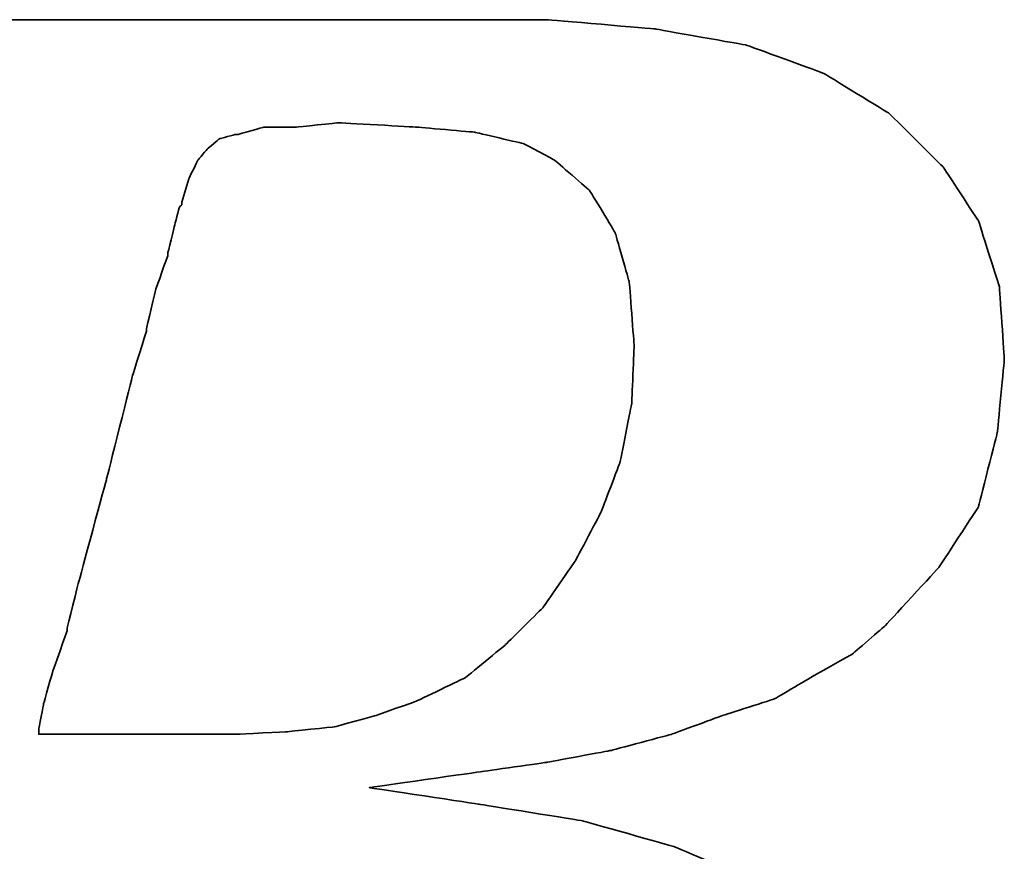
# Model space of a CAD drawing. Header units: millimetres. Extents: x 785 to 1082, y 409 to 508.
# Tile 32 of 54: x 1018.83 to 1020.02, y 444.38 to 445.39. Entities that reach past the tile are written whole.
import ezdxf

# ---------------------------------------------------------------- set-up
doc = ezdxf.new("R2010")
doc.units = ezdxf.units.MM
doc.header["$LTSCALE"] = 0.15
doc.layers.add('DIM', color=4, linetype='CONTINUOUS')
doc.layers.add('layer 1', color=7, linetype='CONTINUOUS')

# ---------------------------------------------------------------- blocks, each defined once
blk = doc.blocks.new('TBI MOTION logo(完整正式版)')
at = {"layer": 'layer 1', "color": 22, "lineweight": 35}
for points, knots in [([(-64.65375, -6.86375), (-64.65375, -6.86375), (-64.84375, -7.29625), (-64.84375, -7.29625), (-64.84375, -7.29625), (-64.84375, -7.29625), (-64.86875, -7.34375), (-64.86875, -7.34375), (-64.86875, -7.34375), (-64.86875, -7.34375), (-64.86875, -7.36875), (-64.86875, -7.36875), (-64.86875, -7.36875), (-64.86875, -7.36875), (-65.15375, -7.65375), (-65.15375, -7.65375), (-65.15375, -7.65375), (-65.15375, -7.65375), (-65.17875, -7.65375), (-65.17875, -7.65375), (-65.17875, -7.65375), (-65.17875, -7.65375), (-65.20375, -7.67875), (-65.20375, -7.67875), (-65.20375, -7.67875), (-65.20375, -7.67875), (-65.58875, -7.87125), (-65.58875, -7.87125), (-65.58875, -7.87125), (-65.58875, -7.87125), (-65.63375, -7.87125), (-65.63375, -7.87125), (-65.63375, -7.87125), (-65.63375, -7.87125), (-65.65875, -7.89375), (-65.65875, -7.89375), (-65.65875, -7.89375), (-65.65875, -7.89375), (-66.09375, -7.94375), (-66.09375, -7.94375), (-66.09375, -7.94375), (-66.09375, -7.94375), (-66.11375, -7.94375), (-66.11375, -7.94375), (-66.11375, -7.94375), (-66.11375, -7.94375), (-66.16375, -7.94375), (-66.16375, -7.94375), (-66.16375, -7.94375), (-66.16375, -7.94375), (-66.30875, -7.94375), (-66.30875, -7.94375), (-66.30875, -7.94375), (-66.30875, -7.94375), (-66.69375, -7.94375), (-66.69375, -7.94375), (-66.69375, -7.94375), (-66.69375, -7.94375), (-67.07375, -7.94375), (-67.07375, -7.94375), (-67.07375, -7.94375), (-67.07375, -7.94375), (-67.12375, -7.94375), (-67.12375, -7.94375), (-67.12375, -7.94375), (-67.12375, -7.94375), (-67.12375, -7.96625), (-67.12375, -7.96625), (-67.12375, -7.96625), (-67.12375, -7.96625), (-67.14875, -7.99125), (-67.14875, -7.99125), (-67.14875, -7.99125), (-67.14875, -7.99125), (-67.24375, -8.34875), (-67.24375, -8.34875), (-67.24375, -8.34875), (-67.24375, -8.34875), (-67.31375, -8.68625), (-67.31375, -8.68625), (-67.31375, -8.68625), (-67.31375, -8.68625), (-67.26875, -8.68625), (-67.26875, -8.68625), (-67.26875, -8.68625), (-67.26875, -8.68625), (-67.07375, -8.68625), (-67.07375, -8.68625), (-67.07375, -8.68625), (-67.07375, -8.68625), (-66.54875, -8.68625), (-66.54875, -8.68625), (-66.54875, -8.68625), (-66.54875, -8.68625), (-65.82625, -8.68625), (-65.82625, -8.68625), (-65.82625, -8.68625), (-65.82625, -8.68625), (-65.01375, -8.68625), (-65.01375, -8.68625), (-65.01375, -8.68625), (-65.01375, -8.68625), (-64.05375, -8.68625), (-64.05375, -8.68625), (-64.05375, -8.68625), (-64.05375, -8.68625), (-62.08375, -8.68625), (-62.08375, -8.68625), (-62.08375, -8.68625), (-62.08375, -8.68625), (-60.06875, -8.68625), (-60.06875, -8.68625), (-60.06875, -8.68625), (-60.06875, -8.68625), (-59.10875, -8.68625), (-59.10875, -8.68625), (-59.10875, -8.68625), (-59.10875, -8.68625), (-58.29375, -8.68625), (-58.29375, -8.68625), (-58.29375, -8.68625), (-58.29375, -8.68625), (-57.57375, -8.68625), (-57.57375, -8.68625), (-57.57375, -8.68625), (-57.57375, -8.68625), (-57.04875, -8.68625), (-57.04875, -8.68625), (-57.04875, -8.68625), (-57.04875, -8.68625), (-56.85375, -8.68625), (-56.85375, -8.68625), (-56.85375, -8.68625), (-56.85375, -8.68625), (-56.70875, -8.68625), (-56.70875, -8.68625), (-56.70875, -8.68625), (-56.70875, -8.68625), (-56.61375, -8.68625), (-56.61375, -8.68625), (-56.61375, -8.68625), (-56.61375, -8.68625), (-56.56875, -8.68625), (-56.56875, -8.68625), (-56.56875, -8.68625), (-56.56875, -8.68625), (-55.65375, -8.63875), (-55.65375, -8.63875), (-55.65375, -8.63875), (-55.65375, -8.63875), (-54.76875, -8.51875), (-54.76875, -8.51875), (-54.76875, -8.51875), (-54.76875, -8.51875), (-53.90375, -8.30375), (-53.90375, -8.30375), (-53.90375, -8.30375), (-53.90375, -8.30375), (-53.08875, -8.03875), (-53.08875, -8.03875), (-53.08875, -8.03875), (-53.08875, -8.03875), (-52.34375, -7.65375), (-52.34375, -7.65375), (-52.34375, -7.65375), (-52.34375, -7.65375), (-51.69875, -7.29625), (-51.69875, -7.29625), (-51.69875, -7.29625), (-51.69875, -7.29625), (-51.21875, -6.91125), (-51.21875, -6.91125), (-51.21875, -6.91125), (-51.21875, -6.91125), (-50.83375, -6.50375), (-50.83375, -6.50375), (-50.83375, -6.50375), (-50.83375, -6.50375), (-50.44875, -5.94875), (-50.44875, -5.94875), (-50.44875, -5.94875), (-50.44875, -5.94875), (-50.13875, -5.30375), (-50.13875, -5.30375), (-50.13875, -5.30375), (-50.13875, -5.30375), (-49.99375, -4.65375), (-49.99375, -4.65375), (-49.99375, -4.65375), (-49.99375, -4.65375), (-49.92375, -3.98375), (-49.92375, -3.98375), (-49.92375, -3.98375), (-49.92375, -3.98375), (-49.99375, -3.19374), (-49.99375, -3.19374), (-49.99375, -3.19374), (-49.99375, -3.19374), (-50.23374, -2.44874), (-50.23374, -2.44874), (-50.23374, -2.44874), (-50.23374, -2.44874), (-50.59375, -1.87374), (-50.59375, -1.87374), (-50.59375, -1.87374), (-50.59375, -1.87374), (-51.09875, -1.31874), (-51.09875, -1.31874), (-51.09875, -1.31874), (-51.09875, -1.31874), (-51.74375, -0.81875), (-51.74375, -0.81875), (-51.74375, -0.81875), (-51.74375, -0.81875), (-52.53875, -0.48125), (-52.53875, -0.48125), (-52.53875, -0.48125), (-52.53875, -0.48125), (-53.47375, -0.21875), (-53.47375, -0.21875), (-53.47375, -0.21875), (-53.47375, -0.21875), (-54.52875, -0.04874), (-54.52875, -0.04874), (-54.52875, -0.04874), (-54.52875, -0.04874), (-55.65375, 0.12125), (-55.65375, 0.12125), (-55.65375, 0.12125), (-55.65375, 0.12125), (-54.50375, 0.28624), (-54.50375, 0.28624), (-54.50375, 0.28624), (-54.50375, 0.28624), (-53.83375, 0.38124), (-53.83375, 0.38124), (-53.83375, 0.38124), (-53.83375, 0.38124), (-53.18375, 0.50125), (-53.18375, 0.50125), (-53.18375, 0.50125), (-53.18375, 0.50125), (-52.55875, 0.66874), (-52.55875, 0.66874), (-52.55875, 0.66874), (-52.55875, 0.66874), (-52.03375, 0.86124), (-52.03375, 0.86124), (-52.03375, 0.86124), (-52.03375, 0.86124), (-51.50374, 1.03124), (-51.50374, 1.03124), (-51.50374, 1.03124), (-51.50374, 1.03124), (-51.09875, 1.27125), (-51.09875, 1.27125), (-51.09875, 1.27125), (-51.09875, 1.27125), (-50.71375, 1.48624), (-50.71375, 1.48624), (-50.71375, 1.48624), (-50.71375, 1.48624), (-50.37625, 1.77625), (-50.37625, 1.77625), (-50.37625, 1.77625), (-50.37625, 1.77625), (-49.82375, 2.37625), (-49.82375, 2.37625), (-49.82375, 2.37625), (-49.82375, 2.37625), (-49.41875, 2.99625), (-49.41875, 2.99625), (-49.41875, 2.99625), (-49.41875, 2.99625), (-49.22375, 3.76625), (-49.22375, 3.76625), (-49.22375, 3.76625), (-49.22375, 3.76625), (-49.15375, 4.50874), (-49.15375, 4.50874), (-49.15375, 4.50874), (-49.15375, 4.50874), (-49.20375, 5.25125), (-49.20375, 5.25125), (-49.20375, 5.25125), (-49.20375, 5.25125), (-49.41875, 5.92625), (-49.41875, 5.92625), (-49.41875, 5.92625), (-49.41875, 5.92625), (-49.77875, 6.47625), (-49.77875, 6.47625), (-49.77875, 6.47625), (-49.77875, 6.47625), (-50.33125, 7.02624), (-50.33125, 7.02624), (-50.33125, 7.02624), (-50.33125, 7.02624), (-51.00125, 7.43625), (-51.00125, 7.43625), (-51.00125, 7.43625), (-51.00125, 7.43625), (-51.79375, 7.72625), (-51.79375, 7.72625), (-51.79375, 7.72625), (-51.79375, 7.72625), (-52.72875, 7.89124), (-52.72875, 7.89124), (-52.72875, 7.89124), (-52.72875, 7.89124), (-53.83375, 7.98625), (-53.83375, 7.98625), (-53.83375, 7.98625), (-53.83375, 7.98625), (-53.92875, 7.98625), (-53.92875, 7.98625), (-53.92875, 7.98625), (-53.92875, 7.98625), (-54.26375, 7.98625), (-54.26375, 7.98625), (-54.26375, 7.98625), (-54.26375, 7.98625), (-54.74375, 7.98625), (-54.74375, 7.98625), (-54.74375, 7.98625), (-54.74375, 7.98625), (-55.36875, 7.98625), (-55.36875, 7.98625), (-55.36875, 7.98625), (-55.36875, 7.98625), (-56.13375, 7.98625), (-56.13375, 7.98625), (-56.13375, 7.98625), (-56.13375, 7.98625), (-56.94875, 7.98625), (-56.94875, 7.98625), (-56.94875, 7.98625), (-56.94875, 7.98625), (-58.77625, 7.98625), (-58.77625, 7.98625), (-58.77625, 7.98625), (-58.77625, 7.98625), (-60.59875, 7.98625), (-60.59875, 7.98625), (-60.59875, 7.98625), (-60.59875, 7.98625), (-61.41375, 7.98625), (-61.41375, 7.98625), (-61.41375, 7.98625), (-61.41375, 7.98625), (-62.17875, 7.98625), (-62.17875, 7.98625), (-62.17875, 7.98625), (-62.17875, 7.98625), (-62.80375, 7.98625), (-62.80375, 7.98625), (-62.80375, 7.98625), (-62.80375, 7.98625), (-63.30625, 7.98625), (-63.30625, 7.98625), (-63.30625, 7.98625), (-63.30625, 7.98625), (-63.57375, 7.98625), (-63.57375, 7.98625), (-63.57375, 7.98625), (-63.57375, 7.98625), (-63.57375, 7.96375), (-63.57375, 7.96375), (-63.57375, 7.96375), (-63.57375, 7.96375), (-63.59875, 7.94125), (-63.59875, 7.94125), (-63.59875, 7.94125), (-63.59875, 7.94125), (-63.69375, 7.55625), (-63.69375, 7.55625), (-63.69375, 7.55625), (-63.69375, 7.55625), (-63.76375, 7.24624), (-63.76375, 7.24624), (-63.76375, 7.24624), (-63.76375, 7.24624), (-63.23875, 7.24624), (-63.23875, 7.24624), (-63.23875, 7.24624), (-63.23875, 7.24624), (-62.75875, 7.24624), (-62.75875, 7.24624), (-62.75875, 7.24624), (-62.75875, 7.24624), (-62.61125, 7.24624), (-62.61125, 7.24624), (-62.61125, 7.24624), (-62.61125, 7.24624), (-62.56625, 7.24624), (-62.56625, 7.24624), (-62.56625, 7.24624), (-62.56625, 7.24624), (-62.22875, 7.24624), (-62.22875, 7.24624), (-62.22875, 7.24624), (-62.22875, 7.24624), (-62.20375, 7.24624), (-62.20375, 7.24624), (-62.20375, 7.24624), (-62.20375, 7.24624), (-62.17875, 7.21875), (-62.17875, 7.21875), (-62.17875, 7.21875), (-62.17875, 7.21875), (-61.96375, 7.17125), (-61.96375, 7.17125), (-61.96375, 7.17125), (-61.96375, 7.17125), (-61.72375, 7.12624), (-61.72375, 7.12624), (-61.72375, 7.12624), (-61.72375, 7.12624), (-61.70375, 7.12624), (-61.70375, 7.12624), (-61.70375, 7.12624), (-61.70375, 7.12624), (-61.55875, 7.07624), (-61.55875, 7.07624), (-61.55875, 7.07624), (-61.55875, 7.07624), (-61.50875, 7.07624), (-61.50875, 7.07624), (-61.50875, 7.07624), (-61.50875, 7.07624), (-61.48375, 7.02624), (-61.48375, 7.02624), (-61.48375, 7.02624), (-61.48375, 7.02624), (-61.31875, 6.83375), (-61.31875, 6.83375), (-61.31875, 6.83375), (-61.31875, 6.83375), (-61.29375, 6.81125), (-61.29375, 6.81125), (-61.29375, 6.81125), (-61.29375, 6.81125), (-61.29375, 6.78625), (-61.29375, 6.78625), (-61.29375, 6.78625), (-61.29375, 6.78625), (-61.19875, 6.50124), (-61.19875, 6.50124), (-61.19875, 6.50124), (-61.19875, 6.50124), (-61.17375, 6.45124), (-61.17375, 6.45124), (-61.17375, 6.45124), (-61.17375, 6.45124), (-61.19875, 6.40625), (-61.19875, 6.40625), (-61.19875, 6.40625), (-61.19875, 6.40625), (-61.26875, 5.99624), (-61.26875, 5.99624), (-61.26875, 5.99624), (-61.26875, 5.99624), (-61.26875, 5.85125), (-61.26875, 5.85125), (-61.26875, 5.85125), (-61.26875, 5.85125), (-61.26875, 5.82625), (-61.26875, 5.82625), (-61.26875, 5.82625), (-61.26875, 5.82625), (-61.29375, 5.80625), (-61.29375, 5.80625), (-61.29375, 5.80625), (-61.29375, 5.80625), (-61.34125, 5.66125), (-61.34125, 5.66125), (-61.34125, 5.66125), (-61.34125, 5.66125), (-61.41375, 5.44625), (-61.41375, 5.44625), (-61.41375, 5.44625), (-61.41375, 5.44625), (-61.48375, 5.15625), (-61.48375, 5.15625), (-61.48375, 5.15625), (-61.48375, 5.15625), (-61.58375, 4.82124), (-61.58375, 4.82124), (-61.58375, 4.82124), (-61.58375, 4.82124), (-61.79875, 4.00375), (-61.79875, 4.00375), (-61.79875, 4.00375), (-61.79875, 4.00375), (-62.05875, 2.99625), (-62.05875, 2.99625), (-62.05875, 2.99625), (-62.05875, 2.99625), (-62.34875, 1.91625), (-62.34875, 1.91625), (-62.34875, 1.91625), (-62.34875, 1.91625), (-62.97375, -0.41124), (-62.97375, -0.41124), (-62.97375, -0.41124), (-62.97375, -0.41124), (-63.59875, -2.75875), (-63.59875, -2.75875), (-63.59875, -2.75875), (-63.59875, -2.75875), (-63.88375, -3.86374), (-63.88375, -3.86374), (-63.88375, -3.86374), (-63.88375, -3.86374), (-64.14875, -4.82374), (-64.14875, -4.82374), (-64.14875, -4.82374), (-64.14875, -4.82374), (-64.36375, -5.64125), (-64.36375, -5.64125), (-64.36375, -5.64125), (-64.36375, -5.64125), (-64.43625, -5.97625), (-64.43625, -5.97625), (-64.43625, -5.97625), (-64.43625, -5.97625), (-64.50875, -6.28625), (-64.50875, -6.28625), (-64.50875, -6.28625), (-64.50875, -6.28625), (-64.50875, -6.30875), (-64.50875, -6.30875), (-64.50875, -6.30875), (-64.50875, -6.30875), (-64.57875, -6.50375), (-64.57875, -6.50375), (-64.57875, -6.50375), (-64.57875, -6.50375), (-64.62875, -6.69625), (-64.62875, -6.69625), (-64.62875, -6.69625), (-64.62875, -6.69625), (-64.62875, -6.76875), (-64.62875, -6.76875), (-64.62875, -6.76875), (-64.62875, -6.76875), (-64.62875, -6.81375), (-64.62875, -6.81375), (-64.62875, -6.81375), (-64.62875, -6.81375), (-64.62875, -6.83875), (-64.62875, -6.83875), (-64.62875, -6.83875), (-64.62875, -6.83875), (-64.65375, -6.86375), (-64.65375, -6.86375)], [0, 0, 0, 0, 0.00719424, 0.00719424, 0.00719424, 0.00719425, 0.01438849, 0.01438849, 0.01438849, 0.0143885, 0.02158273, 0.02158273, 0.02158273, 0.02158274, 0.02877698, 0.02877698, 0.02877698, 0.02877699, 0.03597122, 0.03597122, 0.03597122, 0.03597123, 0.04316547, 0.04316547, 0.04316547, 0.04316548, 0.05035971, 0.05035971, 0.05035971, 0.05035972, 0.05755396, 0.05755396, 0.05755396, 0.05755397, 0.0647482, 0.0647482, 0.0647482, 0.06474821, 0.07194245, 0.07194245, 0.07194245, 0.07194246, 0.07913669, 0.07913669, 0.07913669, 0.0791367, 0.08633094, 0.08633094, 0.08633094, 0.08633095, 0.09352518, 0.09352518, 0.09352518, 0.09352519, 0.10071942, 0.10071942, 0.10071942, 0.10071943, 0.10791367, 0.10791367, 0.10791367, 0.10791368, 0.11510791, 0.11510791, 0.11510791, 0.11510792, 0.12230216, 0.12230216, 0.12230216, 0.12230217, 0.1294964, 0.1294964, 0.1294964, 0.12949641, 0.13669065, 0.13669065, 0.13669065, 0.13669066, 0.14388489, 0.14388489, 0.14388489, 0.1438849, 0.15107914, 0.15107914, 0.15107914, 0.15107915, 0.15827338, 0.15827338, 0.15827338, 0.15827339, 0.16546763, 0.16546763, 0.16546763, 0.16546764, 0.17266187, 0.17266187, 0.17266187, 0.17266188, 0.17985612, 0.17985612, 0.17985612, 0.17985613, 0.18705036, 0.18705036, 0.18705036, 0.18705037, 0.1942446, 0.1942446, 0.1942446, 0.19424461, 0.20143885, 0.20143885, 0.20143885, 0.20143886, 0.20863309, 0.20863309, 0.20863309, 0.2086331, 0.21582734, 0.21582734, 0.21582734, 0.21582735, 0.22302158, 0.22302158, 0.22302158, 0.22302159, 0.23021583, 0.23021583, 0.23021583, 0.23021584, 0.23741007, 0.23741007, 0.23741007, 0.23741008, 0.24460432, 0.24460432, 0.24460432, 0.24460433, 0.25179856, 0.25179856, 0.25179856, 0.25179857, 0.25899281, 0.25899281, 0.25899281, 0.25899282, 0.26618705, 0.26618705, 0.26618705, 0.26618706, 0.27338129, 0.27338129, 0.27338129, 0.2733813, 0.28057554, 0.28057554, 0.28057554, 0.28057555, 0.28776978, 0.28776978, 0.28776978, 0.28776979, 0.29496403, 0.29496403, 0.29496403, 0.29496404, 0.30215827, 0.30215827, 0.30215827, 0.30215828, 0.30935252, 0.30935252, 0.30935252, 0.30935253, 0.31654676, 0.31654676, 0.31654676, 0.31654677, 0.32374101, 0.32374101, 0.32374101, 0.32374102, 0.33093525, 0.33093525, 0.33093525, 0.33093526, 0.3381295, 0.3381295, 0.3381295, 0.33812951, 0.34532374, 0.34532374, 0.34532374, 0.34532375, 0.35251799, 0.35251799, 0.35251799, 0.352518, 0.35971223, 0.35971223, 0.35971223, 0.35971224, 0.36690647, 0.36690647, 0.36690647, 0.36690648, 0.37410072, 0.37410072, 0.37410072, 0.37410073, 0.38129496, 0.38129496, 0.38129496, 0.38129497, 0.38848921, 0.38848921, 0.38848921, 0.38848922, 0.39568345, 0.39568345, 0.39568345, 0.39568346, 0.4028777, 0.4028777, 0.4028777, 0.40287771, 0.41007194, 0.41007194, 0.41007194, 0.41007195, 0.41726619, 0.41726619, 0.41726619, 0.4172662, 0.42446043, 0.42446043, 0.42446043, 0.42446044, 0.43165468, 0.43165468, 0.43165468, 0.43165469, 0.43884892, 0.43884892, 0.43884892, 0.43884893, 0.44604317, 0.44604317, 0.44604317, 0.44604318, 0.45323741, 0.45323741, 0.45323741, 0.45323742, 0.46043165, 0.46043165, 0.46043165, 0.46043166, 0.4676259, 0.4676259, 0.4676259, 0.46762591, 0.47482014, 0.47482014, 0.47482014, 0.47482015, 0.48201439, 0.48201439, 0.48201439, 0.4820144, 0.48920863, 0.48920863, 0.48920863, 0.48920864, 0.49640288, 0.49640288, 0.49640288, 0.49640289, 0.50359712, 0.50359712, 0.50359712, 0.50359713, 0.51079137, 0.51079137, 0.51079137, 0.51079138, 0.51798561, 0.51798561, 0.51798561, 0.51798562, 0.52517986, 0.52517986, 0.52517986, 0.52517987, 0.5323741, 0.5323741, 0.5323741, 0.53237411, 0.53956835, 0.53956835, 0.53956835, 0.53956836, 0.54676259, 0.54676259, 0.54676259, 0.5467626, 0.55395683, 0.55395683, 0.55395683, 0.55395684, 0.56115108, 0.56115108, 0.56115108, 0.56115109, 0.56834532, 0.56834532, 0.56834532, 0.56834533, 0.57553957, 0.57553957, 0.57553957, 0.57553958, 0.58273381, 0.58273381, 0.58273381, 0.58273382, 0.58992806, 0.58992806, 0.58992806, 0.58992807, 0.5971223, 0.5971223, 0.5971223, 0.59712231, 0.60431655, 0.60431655, 0.60431655, 0.60431656, 0.61151079, 0.61151079, 0.61151079, 0.6115108, 0.61870504, 0.61870504, 0.61870504, 0.61870505, 0.62589928, 0.62589928, 0.62589928, 0.62589929, 0.63309353, 0.63309353, 0.63309353, 0.63309354, 0.64028777, 0.64028777, 0.64028777, 0.64028778, 0.64748201, 0.64748201, 0.64748201, 0.64748202, 0.65467626, 0.65467626, 0.65467626, 0.65467627, 0.6618705, 0.6618705, 0.6618705, 0.66187051, 0.66906475, 0.66906475, 0.66906475, 0.66906476, 0.67625899, 0.67625899, 0.67625899, 0.676259, 0.68345324, 0.68345324, 0.68345324, 0.68345325, 0.69064748, 0.69064748, 0.69064748, 0.69064749, 0.69784173, 0.69784173, 0.69784173, 0.69784174, 0.70503597, 0.70503597, 0.70503597, 0.70503598, 0.71223022, 0.71223022, 0.71223022, 0.71223023, 0.71942446, 0.71942446, 0.71942446, 0.71942447, 0.72661871, 0.72661871, 0.72661871, 0.72661872, 0.73381295, 0.73381295, 0.73381295, 0.73381296, 0.74100719, 0.74100719, 0.74100719, 0.7410072, 0.74820144, 0.74820144, 0.74820144, 0.74820145, 0.75539568, 0.75539568, 0.75539568, 0.75539569, 0.76258993, 0.76258993, 0.76258993, 0.76258994, 0.76978417, 0.76978417, 0.76978417, 0.76978418, 0.77697842, 0.77697842, 0.77697842, 0.77697843, 0.78417266, 0.78417266, 0.78417266, 0.78417267, 0.79136691, 0.79136691, 0.79136691, 0.79136692, 0.79856115, 0.79856115, 0.79856115, 0.79856116, 0.8057554, 0.8057554, 0.8057554, 0.80575541, 0.81294964, 0.81294964, 0.81294964, 0.81294965, 0.82014388, 0.82014388, 0.82014388, 0.82014389, 0.82733813, 0.82733813, 0.82733813, 0.82733814, 0.83453237, 0.83453237, 0.83453237, 0.83453238, 0.84172662, 0.84172662, 0.84172662, 0.84172663, 0.84892086, 0.84892086, 0.84892086, 0.84892087, 0.85611511, 0.85611511, 0.85611511, 0.85611512, 0.86330935, 0.86330935, 0.86330935, 0.86330936, 0.8705036, 0.8705036, 0.8705036, 0.87050361, 0.87769784, 0.87769784, 0.87769784, 0.87769785, 0.88489209, 0.88489209, 0.88489209, 0.8848921, 0.89208633, 0.89208633, 0.89208633, 0.89208634, 0.89928058, 0.89928058, 0.89928058, 0.89928059, 0.90647482, 0.90647482, 0.90647482, 0.90647483, 0.91366906, 0.91366906, 0.91366906, 0.91366907, 0.92086331, 0.92086331, 0.92086331, 0.92086332, 0.92805755, 0.92805755, 0.92805755, 0.92805756, 0.9352518, 0.9352518, 0.9352518, 0.93525181, 0.94244604, 0.94244604, 0.94244604, 0.94244605, 0.94964029, 0.94964029, 0.94964029, 0.9496403, 0.95683453, 0.95683453, 0.95683453, 0.95683454, 0.96402878, 0.96402878, 0.96402878, 0.96402879, 0.97122302, 0.97122302, 0.97122302, 0.97122303, 0.97841727, 0.97841727, 0.97841727, 0.97841728, 0.98561151, 0.98561151, 0.98561151, 0.98561152, 0.99280576, 0.99280576, 0.99280576, 0.99280577, 1, 1, 1, 1]), ([(-57.50375, 6.35625), (-57.50375, 6.35625), (-57.57375, 6.11625), (-57.57375, 6.11625), (-57.57375, 6.11625), (-57.57375, 6.11625), (-57.57375, 6.09125), (-57.57375, 6.09125), (-57.57375, 6.09125), (-57.57375, 6.09125), (-57.59875, 6.06625), (-57.59875, 6.06625), (-57.59875, 6.06625), (-57.59875, 6.06625), (-57.64875, 5.87625), (-57.64875, 5.87625), (-57.64875, 5.87625), (-57.64875, 5.87625), (-57.71875, 5.58875), (-57.71875, 5.58875), (-57.71875, 5.58875), (-57.71875, 5.58875), (-57.71875, 5.56625), (-57.71875, 5.56625), (-57.71875, 5.56625), (-57.71875, 5.56625), (-57.83875, 5.23125), (-57.83875, 5.23125), (-57.83875, 5.23125), (-57.83875, 5.23125), (-57.93625, 4.82124), (-57.93625, 4.82124), (-57.93625, 4.82124), (-57.93625, 4.82124), (-57.93625, 4.79624), (-57.93625, 4.79624), (-57.93625, 4.79624), (-57.93625, 4.79624), (-58.07875, 4.34125), (-58.07875, 4.34125), (-58.07875, 4.34125), (-58.07875, 4.34125), (-58.34375, 3.28625), (-58.34375, 3.28625), (-58.34375, 3.28625), (-58.34375, 3.28625), (-58.62875, 2.23124), (-58.62875, 2.23124), (-58.62875, 2.23124), (-58.62875, 2.23124), (-58.74875, 1.75125), (-58.74875, 1.75125), (-58.74875, 1.75125), (-58.74875, 1.75125), (-58.74875, 1.72625), (-58.74875, 1.72625), (-58.74875, 1.72625), (-58.74875, 1.72625), (-58.89375, 1.31625), (-58.89375, 1.31625), (-58.89375, 1.31625), (-58.89375, 1.31625), (-58.98875, 0.98124), (-58.98875, 0.98124), (-58.98875, 0.98124), (-58.98875, 0.98124), (-59.03875, 0.71625), (-59.03875, 0.71625), (-59.03875, 0.71625), (-59.03875, 0.71625), (-59.03875, 0.66874), (-59.03875, 0.66874), (-59.03875, 0.66874), (-59.03875, 0.66874), (-58.91875, 0.66874), (-58.91875, 0.66874), (-58.91875, 0.66874), (-58.91875, 0.66874), (-58.53375, 0.66874), (-58.53375, 0.66874), (-58.53375, 0.66874), (-58.53375, 0.66874), (-58.10375, 0.66874), (-58.10375, 0.66874), (-58.10375, 0.66874), (-58.10375, 0.66874), (-57.66875, 0.66874), (-57.66875, 0.66874), (-57.66875, 0.66874), (-57.66875, 0.66874), (-57.33375, 0.66874), (-57.33375, 0.66874), (-57.33375, 0.66874), (-57.33375, 0.66874), (-57.09375, 0.66874), (-57.09375, 0.66874), (-57.09375, 0.66874), (-57.09375, 0.66874), (-56.99875, 0.66874), (-56.99875, 0.66874), (-56.99875, 0.66874), (-56.99875, 0.66874), (-56.49375, 0.69374), (-56.49375, 0.69374), (-56.49375, 0.69374), (-56.49375, 0.69374), (-56.01375, 0.74374), (-56.01375, 0.74374), (-56.01375, 0.74374), (-56.01375, 0.74374), (-55.58375, 0.86124), (-55.58375, 0.86124), (-55.58375, 0.86124), (-55.58375, 0.86124), (-55.17375, 1.00624), (-55.17375, 1.00624), (-55.17375, 1.00624), (-55.17375, 1.00624), (-54.67375, 1.24625), (-54.67375, 1.24625), (-54.67375, 1.24625), (-54.67375, 1.24625), (-54.26375, 1.58124), (-54.26375, 1.58124), (-54.26375, 1.58124), (-54.26375, 1.58124), (-53.87875, 1.96374), (-53.87875, 1.96374), (-53.87875, 1.96374), (-53.87875, 1.96374), (-53.54375, 2.44625), (-53.54375, 2.44625), (-53.54375, 2.44625), (-53.54375, 2.44625), (-53.27875, 2.95125), (-53.27875, 2.95125), (-53.27875, 2.95125), (-53.27875, 2.95125), (-53.08875, 3.45124), (-53.08875, 3.45124), (-53.08875, 3.45124), (-53.08875, 3.45124), (-52.96875, 4.05124), (-52.96875, 4.05124), (-52.96875, 4.05124), (-52.96875, 4.05124), (-52.94375, 4.65125), (-52.94375, 4.65125), (-52.94375, 4.65125), (-52.94375, 4.65125), (-52.99375, 5.30125), (-52.99375, 5.30125), (-52.99375, 5.30125), (-52.99375, 5.30125), (-53.13875, 5.80625), (-53.13875, 5.80625), (-53.13875, 5.80625), (-53.13875, 5.80625), (-53.39875, 6.23625), (-53.39875, 6.23625), (-53.39875, 6.23625), (-53.39875, 6.23625), (-53.75875, 6.54875), (-53.75875, 6.54875), (-53.75875, 6.54875), (-53.75875, 6.54875), (-54.07375, 6.71625), (-54.07375, 6.71625), (-54.07375, 6.71625), (-54.07375, 6.71625), (-54.57375, 6.83375), (-54.57375, 6.83375), (-54.57375, 6.83375), (-54.57375, 6.83375), (-55.17375, 6.88625), (-55.17375, 6.88625), (-55.17375, 6.88625), (-55.17375, 6.88625), (-55.96875, 6.93125), (-55.96875, 6.93125), (-55.96875, 6.93125), (-55.96875, 6.93125), (-56.39875, 6.88625), (-56.39875, 6.88625), (-56.39875, 6.88625), (-56.39875, 6.88625), (-56.42125, 6.88625), (-56.42125, 6.88625), (-56.42125, 6.88625), (-56.42125, 6.88625), (-56.73375, 6.88625), (-56.73375, 6.88625), (-56.73375, 6.88625), (-56.73375, 6.88625), (-56.99875, 6.81125), (-56.99875, 6.81125), (-56.99875, 6.81125), (-56.99875, 6.81125), (-57.02375, 6.81125), (-57.02375, 6.81125), (-57.02375, 6.81125), (-57.02375, 6.81125), (-57.18875, 6.76625), (-57.18875, 6.76625), (-57.18875, 6.76625), (-57.18875, 6.76625), (-57.30875, 6.66625), (-57.30875, 6.66625), (-57.30875, 6.66625), (-57.30875, 6.66625), (-57.40875, 6.54875), (-57.40875, 6.54875), (-57.40875, 6.54875), (-57.40875, 6.54875), (-57.50375, 6.35625), (-57.50375, 6.35625)], [0, 0, 0, 0, 0.01851852, 0.01851852, 0.01851852, 0.01851853, 0.03703704, 0.03703704, 0.03703704, 0.03703705, 0.05555556, 0.05555556, 0.05555556, 0.05555557, 0.07407407, 0.07407407, 0.07407407, 0.07407408, 0.09259259, 0.09259259, 0.09259259, 0.0925926, 0.11111111, 0.11111111, 0.11111111, 0.11111112, 0.12962963, 0.12962963, 0.12962963, 0.12962964, 0.14814815, 0.14814815, 0.14814815, 0.14814816, 0.16666667, 0.16666667, 0.16666667, 0.16666668, 0.18518519, 0.18518519, 0.18518519, 0.1851852, 0.2037037, 0.2037037, 0.2037037, 0.20370371, 0.22222222, 0.22222222, 0.22222222, 0.22222223, 0.24074074, 0.24074074, 0.24074074, 0.24074075, 0.25925926, 0.25925926, 0.25925926, 0.25925927, 0.27777778, 0.27777778, 0.27777778, 0.27777779, 0.2962963, 0.2962963, 0.2962963, 0.29629631, 0.31481481, 0.31481481, 0.31481481, 0.31481482, 0.33333333, 0.33333333, 0.33333333, 0.33333334, 0.35185185, 0.35185185, 0.35185185, 0.35185186, 0.37037037, 0.37037037, 0.37037037, 0.37037038, 0.38888889, 0.38888889, 0.38888889, 0.3888889, 0.40740741, 0.40740741, 0.40740741, 0.40740742, 0.42592593, 0.42592593, 0.42592593, 0.42592594, 0.44444444, 0.44444444, 0.44444444, 0.44444445, 0.46296296, 0.46296296, 0.46296296, 0.46296297, 0.48148148, 0.48148148, 0.48148148, 0.48148149, 0.5, 0.5, 0.5, 0.50000001, 0.51851852, 0.51851852, 0.51851852, 0.51851853, 0.53703704, 0.53703704, 0.53703704, 0.53703705, 0.55555556, 0.55555556, 0.55555556, 0.55555557, 0.57407407, 0.57407407, 0.57407407, 0.57407408, 0.59259259, 0.59259259, 0.59259259, 0.5925926, 0.61111111, 0.61111111, 0.61111111, 0.61111112, 0.62962963, 0.62962963, 0.62962963, 0.62962964, 0.64814815, 0.64814815, 0.64814815, 0.64814816, 0.66666667, 0.66666667, 0.66666667, 0.66666668, 0.68518519, 0.68518519, 0.68518519, 0.6851852, 0.7037037, 0.7037037, 0.7037037, 0.70370371, 0.72222222, 0.72222222, 0.72222222, 0.72222223, 0.74074074, 0.74074074, 0.74074074, 0.74074075, 0.75925926, 0.75925926, 0.75925926, 0.75925927, 0.77777778, 0.77777778, 0.77777778, 0.77777779, 0.7962963, 0.7962963, 0.7962963, 0.79629631, 0.81481481, 0.81481481, 0.81481481, 0.81481482, 0.83333333, 0.83333333, 0.83333333, 0.83333334, 0.85185185, 0.85185185, 0.85185185, 0.85185186, 0.87037037, 0.87037037, 0.87037037, 0.87037038, 0.88888889, 0.88888889, 0.88888889, 0.8888889, 0.90740741, 0.90740741, 0.90740741, 0.90740742, 0.92592593, 0.92592593, 0.92592593, 0.92592594, 0.94444444, 0.94444444, 0.94444444, 0.94444445, 0.96296296, 0.96296296, 0.96296296, 0.96296297, 0.98148148, 0.98148148, 0.98148148, 0.98148149, 1, 1, 1, 1])]:
    blk.add_open_spline(points, degree=3, knots=knots, dxfattribs=at)

msp = doc.modelspace()

# ---------------------------------------------------------------- block references
at = {"layer": 'DIM', "color": 7, "xscale": 0.1185822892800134, "yscale": 0.1185822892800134, "zscale": 0.1185822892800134}
msp.add_blockref('TBI MOTION logo(完整正式版)', (1025.8528, 444.4392), dxfattribs=at)

doc.saveas('drawing.dxf')
